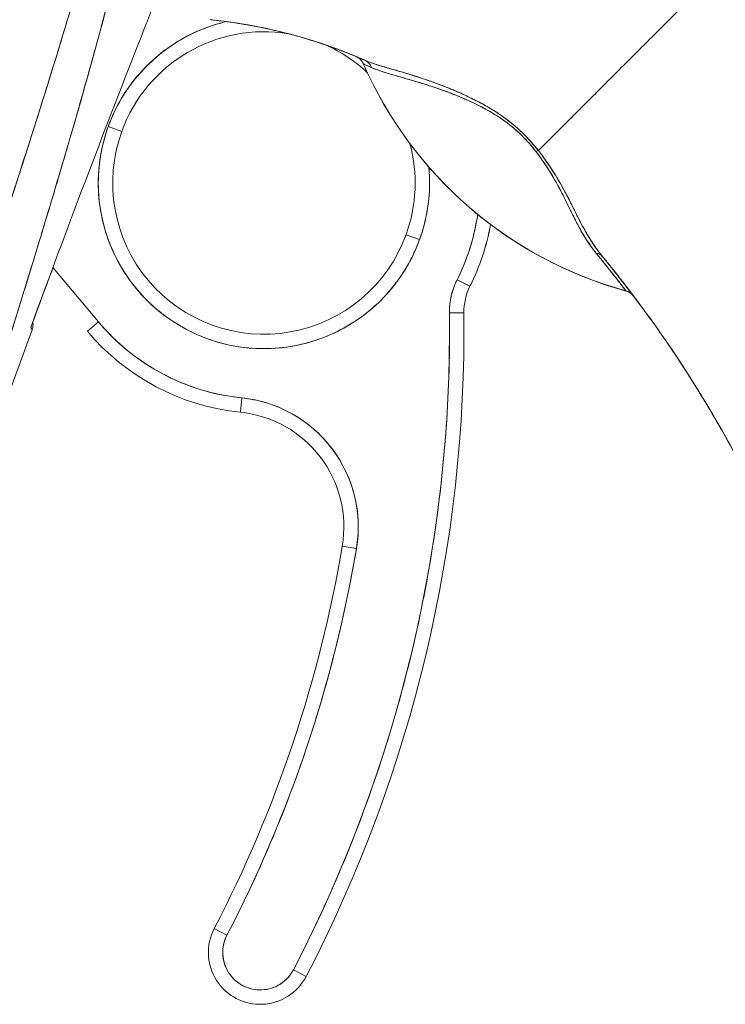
# Model space of a CAD drawing. Header units: inches. Extents: x 16 to 394, y 3 to 249.
# Tile 44 of 116: x 110.59 to 111.554, y 150.715 to 152.061. Entities that reach past the tile are written whole.
import ezdxf

# ---------------------------------------------------------------- set-up
doc = ezdxf.new("R2010")
doc.units = ezdxf.units.IN
doc.header["$LTSCALE"] = 24
doc.header["$MEASUREMENT"] = 0
doc.layers.add('Visible (ANSI)', color=7, linetype='Continuous', lineweight=5)

msp = doc.modelspace()

# ---------------------------------------------------------------- linework, layer by layer
at = {"layer": 'Visible (ANSI)'}
for p, q in [((111.0598, 152.0001), (111.0598, 152)), ((111.2236, 151.94), (111.2236, 151.94)), ((111.2236, 151.94), (111.2236, 151.94)), ((111.2238, 151.9446), (111.2238, 151.9446)), ((111.2238, 151.9446), (111.2238, 151.9446)), ((111.243, 151.9331), (111.243, 151.9331)), ((111.243, 151.9331), (111.243, 151.9331)), ((110.7109, 151.9147), (110.7294, 151.908)), ((110.7294, 151.908), (110.7109, 151.9147)), ((111.1179, 151.7668), (111.1364, 151.7601)), ((111.1364, 151.7601), (111.1179, 151.7668)), ((110.6976, 151.6475), (110.6352, 151.7218)), ((111.2053, 151.6964), (111.1877, 151.7052)), ((111.1877, 151.7052), (111.2053, 151.6964)), ((111.197, 151.6602), (111.1773, 151.6599)), ((111.1773, 151.6599), (111.197, 151.6602)), ((110.6976, 151.6475), (110.6825, 151.6348)), ((110.8915, 151.5241), (110.8936, 151.5437)), ((110.8936, 151.5437), (110.8915, 151.5241)), ((111.0308, 151.3413), (111.0502, 151.338)), ((111.0502, 151.338), (111.0308, 151.3413)), ((110.8557, 150.8186), (110.8732, 150.8095)), ((110.8732, 150.8095), (110.8557, 150.8186)), ((110.9815, 150.7532), (110.964, 150.7623)), ((110.964, 150.7623), (110.9815, 150.7532))]:
    msp.add_line(p, q, dxfattribs=at)
for centre, radius, start, end in [((110.9237, 151.8374), 0.2264, 103.044, 160.033), ((110.9237, 151.8374), 0.2264, 103.0434, 103.0436), ((110.9237, 151.8374), 0.2067, 80.657, 160.033), ((110.9237, 151.8374), 0.2067, 65.7213, 65.7233), ((110.9237, 151.8374), 0.2067, 46.794, 65.7172), ((111.0414, 151.992), 0.0201, 23.6684, 66.8216), ((111.0415, 151.9919), 0.0201, 23.6872, 66.7622), ((111.5646, 152.2213), 0.5512, 203.6748, 254.6399), ((110.9236, 151.8374), 0.2264, 44.9652, 44.9655), ((110.9237, 151.8374), 0.2264, 41.3876, 41.3991), ((110.9237, 151.8374), 0.2264, 160.033, 340.033), ((110.9237, 151.8374), 0.2067, 160.033, 340.033), ((110.9237, 151.8374), 0.2067, 340.033, 15.042), ((110.9237, 151.8374), 0.2264, 340.033, 5.5293), ((110.9237, 151.8374), 0.2953, 333.4032, 351.6402), ((110.9237, 151.8374), 0.3149, 333.4013, 349.6154), ((110.9237, 151.8374), 0.315, 333.4032, 349.6151), ((111.2757, 151.6612), 0.0984, 153.4032, 180.7341), ((111.2757, 151.6612), 0.0787, 153.4032, 180.7341), ((111.2757, 151.6612), 0.0787, 153.4032, 180.7341), ((111.4133, 151.6704), 0.0201, 38.5981, 74.6399), ((109.2837, 151.6356), 1.8937, 332.5366, 0.7341), ((109.2837, 151.6356), 1.9134, 332.5366, 0.7341), ((109.2837, 151.6356), 1.9134, 332.5366, 0.7341), ((110.9237, 151.8374), 0.2953, 220.033, 264.1461), ((125.3811, 146.1847), 15.748, 159.74434, 160.82859), ((110.9237, 151.8374), 0.315, 220.033, 264.1461), ((110.8755, 151.3675), 0.1772, 350.4361, 84.1461), ((110.8755, 151.3675), 0.1575, 350.4361, 84.1461), ((109.2837, 151.6356), 1.7717, 332.5366, 350.4361), ((109.2837, 151.6356), 1.7913, 332.5366, 350.4361), ((110.9186, 150.7859), 0.0709, 152.5366, 332.5366), ((110.9186, 150.7859), 0.0512, 152.5366, 332.5366)]:
    msp.add_arc(centre, radius, start, end, dxfattribs=at)
for centre, major_axis, ratio, start_param, end_param in [((110.841, 152.0445), (-0.1269, 0.012), 0.132886, 4.605159, 4.653284), ((112.3744, 151.4623), (-1.3253, 0.5482), 0.00001, 6.27124, 6.274865), ((111.0415, 151.9919), (0.0079, 0.0184), 0.999933, 5.531377, 6.283185), ((112.5, 151.4757), (-1.4402, 0.5244), 0.00001, 6.27208, 6.283193), ((111.5646, 152.2214), (0.5512, 0), 0.9998, 3.555085, 4.443895), ((111.5646, 152.2214), (-0.5512, 0), 0.9998, 0.413493, 1.302303), ((111.0531, 151.987), (0.008, 0.0184), 0.957286, 5.520704, 6.282764), ((111.0531, 151.987), (0.008, 0.0184), 0.957286, 5.520703, 6.282762), ((111.2855, 151.869), (-0.0159, -0.0123), 0.236605, 3.562809, 3.880149), ((111.2855, 151.869), (0.0159, 0.0123), 0.236623, 0.420958, 0.738353), ((111.3707, 151.7244), (0.0155, 0.0127), 0.762679, 0.000601, 0.630131), ((111.3707, 151.7244), (0.0155, 0.0127), 0.76268, 0.000589, 0.630116), ((111.413, 151.6707), (0.0157, 0.0125), 0.9995, 0, 0.628441), ((111.413, 151.6707), (0.0053, 0.0194), 0.999871, 5.655499, 6.283185), ((110.9761, 152.2843), (0.4425, -0.5945), 0.00001, 0.000043, 0.031395), ((111.413, 151.6707), (0.0157, 0.0125), 0.9995, 0, 0.628956), ((110.976, 152.2845), (0.4425, -0.5948), 0.00001, 6.251841, 6.283184)]:
    msp.add_ellipse(centre, major_axis=major_axis, ratio=ratio, start_param=start_param, end_param=end_param, dxfattribs=at)
for points, knots in [([(110.7822, 152.6038), (110.7704, 152.52), (110.7537, 152.4311), (110.7312, 152.3371), (110.7088, 152.2431), (110.6807, 152.1439), (110.649, 152.0398), (110.6172, 151.9358), (110.5819, 151.8267), (110.5453, 151.7128), (110.5088, 151.599), (110.471, 151.4804), (110.4312, 151.357)], [0, 0, 0, 0, 0.25, 0.25, 0.25, 0.5, 0.5, 0.5, 0.75, 0.75, 0.75, 1, 1, 1, 1]), ([(110.4312, 151.357), (110.4388, 151.3812), (110.4465, 151.4053), (110.4541, 151.4295), (110.4614, 151.4525), (110.4687, 151.4754), (110.4761, 151.4983), (110.4831, 151.5201), (110.4901, 151.542), (110.4971, 151.5638), (110.5039, 151.5847), (110.5106, 151.6055), (110.5173, 151.6264), (110.5238, 151.6463), (110.5302, 151.6662), (110.5367, 151.6862), (110.5429, 151.7053), (110.549, 151.7244), (110.5552, 151.7435), (110.5611, 151.7618), (110.5671, 151.7801), (110.573, 151.7985), (110.5786, 151.8161), (110.5843, 151.8337), (110.5899, 151.8514), (110.5954, 151.8684), (110.6008, 151.8854), (110.6062, 151.9024), (110.6114, 151.9188), (110.6166, 151.9352), (110.6217, 151.9516), (110.6244, 151.9602), (110.627, 151.9687), (110.6297, 151.9772), (110.632, 151.9846), (110.6343, 151.992), (110.6365, 151.9993), (110.6413, 152.0147), (110.646, 152.0302), (110.6507, 152.0456), (110.6552, 152.0605), (110.6597, 152.0755), (110.6642, 152.0905), (110.6685, 152.1051), (110.6728, 152.1197), (110.677, 152.1343), (110.6811, 152.1485), (110.6852, 152.1627), (110.6892, 152.177), (110.6931, 152.1909), (110.697, 152.2048), (110.7008, 152.2187), (110.7045, 152.2324), (110.7081, 152.246), (110.7117, 152.2596), (110.7152, 152.273), (110.7187, 152.2864), (110.7221, 152.2998), (110.7254, 152.313), (110.7286, 152.3261), (110.7318, 152.3393), (110.7349, 152.3523), (110.7379, 152.3653), (110.7409, 152.3783), (110.7438, 152.3911), (110.7466, 152.4039), (110.7493, 152.4167), (110.7521, 152.4294), (110.7547, 152.4421), (110.7572, 152.4547), (110.7597, 152.4673), (110.7621, 152.4798), (110.7644, 152.4924), (110.7667, 152.5048), (110.7689, 152.5173), (110.771, 152.5298), (110.7731, 152.5421), (110.775, 152.5545), (110.7769, 152.5669), (110.7788, 152.5792), (110.7805, 152.5915), (110.7822, 152.6038)], [0, 0, 0, 0, 0.058373, 0.058373, 0.058373, 0.113771, 0.113771, 0.113771, 0.166588, 0.166588, 0.166588, 0.217025, 0.217025, 0.217025, 0.265271, 0.265271, 0.265271, 0.311506, 0.311506, 0.311506, 0.355892, 0.355892, 0.355892, 0.398581, 0.398581, 0.398581, 0.439711, 0.439711, 0.439711, 0.479413, 0.479413, 0.479413, 0.5, 0.5, 0.5, 0.517807, 0.517807, 0.517807, 0.555021, 0.555021, 0.555021, 0.59116, 0.59116, 0.59116, 0.62632, 0.62632, 0.62632, 0.660593, 0.660593, 0.660593, 0.694065, 0.694065, 0.694065, 0.726815, 0.726815, 0.726815, 0.75892, 0.75892, 0.75892, 0.79045, 0.79045, 0.79045, 0.821471, 0.821471, 0.821471, 0.852043, 0.852043, 0.852043, 0.882223, 0.882223, 0.882223, 0.912065, 0.912065, 0.912065, 0.941613, 0.941613, 0.941613, 0.970914, 0.970914, 0.970914, 1, 1, 1, 1]), ([(110.8073, 152.6081), (110.8045, 152.5726), (110.8008, 152.5373), (110.7962, 152.5017), (110.7916, 152.4662), (110.7861, 152.4304), (110.7797, 152.394), (110.7734, 152.3576), (110.7661, 152.3205), (110.758, 152.2824), (110.7498, 152.2442), (110.7408, 152.205), (110.7307, 152.1642), (110.7207, 152.1234), (110.7097, 152.0811), (110.6976, 152.0367), (110.6855, 151.9922), (110.6724, 151.9457), (110.658, 151.8964), (110.6436, 151.8471), (110.628, 151.795), (110.6111, 151.7394), (110.5941, 151.6838), (110.5757, 151.6246), (110.5559, 151.561), (110.536, 151.4975), (110.5146, 151.4296), (110.492, 151.3575)], [0, 0, 0, 0, 0.111111, 0.111111, 0.111111, 0.222222, 0.222222, 0.222222, 0.333333, 0.333333, 0.333333, 0.444444, 0.444444, 0.444444, 0.555556, 0.555556, 0.555556, 0.666667, 0.666667, 0.666667, 0.777778, 0.777778, 0.777778, 0.888889, 0.888889, 0.888889, 1, 1, 1, 1]), ([(110.8073, 152.6081), (110.8064, 152.5959), (110.8053, 152.5836), (110.8041, 152.5711), (110.8029, 152.5588), (110.8016, 152.5464), (110.8001, 152.5338), (110.7987, 152.5214), (110.7972, 152.5089), (110.7955, 152.4963), (110.7939, 152.4837), (110.7921, 152.4711), (110.7902, 152.4583), (110.7883, 152.4457), (110.7863, 152.4329), (110.7842, 152.42), (110.7821, 152.4072), (110.7798, 152.3943), (110.7775, 152.3813), (110.7754, 152.3696), (110.7732, 152.3577), (110.7709, 152.3458), (110.7706, 152.3446), (110.7704, 152.3433), (110.7702, 152.342), (110.7676, 152.3289), (110.7649, 152.3156), (110.7622, 152.3022), (110.7594, 152.2888), (110.7565, 152.2753), (110.7535, 152.2617), (110.7505, 152.2481), (110.7474, 152.2344), (110.7442, 152.2205), (110.741, 152.2066), (110.7377, 152.1926), (110.7342, 152.1785), (110.7308, 152.1643), (110.7272, 152.1499), (110.7236, 152.1355), (110.7199, 152.1209), (110.7161, 152.1063), (110.7123, 152.0915), (110.7087, 152.078), (110.7051, 152.0644), (110.7014, 152.0508), (110.701, 152.0493), (110.7006, 152.0478), (110.7002, 152.0463), (110.6961, 152.0309), (110.6918, 152.0155), (110.6875, 151.9999), (110.6831, 151.984), (110.6786, 151.9681), (110.674, 151.952), (110.6694, 151.9357), (110.6646, 151.9192), (110.6598, 151.9026), (110.6549, 151.8857), (110.6499, 151.8686), (110.6448, 151.8514), (110.6396, 151.8339), (110.6343, 151.8163), (110.629, 151.7985), (110.6235, 151.7803), (110.6179, 151.7619), (110.6123, 151.7434), (110.6101, 151.7362), (110.6079, 151.7291), (110.6057, 151.7219), (110.6021, 151.71), (110.5984, 151.6981), (110.5947, 151.6861), (110.5886, 151.6663), (110.5825, 151.6464), (110.5762, 151.6263), (110.5698, 151.6057), (110.5633, 151.5849), (110.5567, 151.5639), (110.55, 151.5422), (110.5432, 151.5204), (110.5363, 151.4984), (110.5292, 151.4758), (110.522, 151.4529), (110.5147, 151.4298), (110.5072, 151.4059), (110.4996, 151.3818), (110.492, 151.3575)], [0, 0, 0, 0, 0.037382, 0.037382, 0.037382, 0.074234, 0.074234, 0.074234, 0.110636, 0.110636, 0.110636, 0.146671, 0.146671, 0.146671, 0.182417, 0.182417, 0.182417, 0.217957, 0.217957, 0.217957, 0.25, 0.25, 0.25, 0.253368, 0.253368, 0.253368, 0.288725, 0.288725, 0.288725, 0.324095, 0.324095, 0.324095, 0.359547, 0.359547, 0.359547, 0.39515, 0.39515, 0.39515, 0.430974, 0.430974, 0.430974, 0.467089, 0.467089, 0.467089, 0.5, 0.5, 0.5, 0.503564, 0.503564, 0.503564, 0.540473, 0.540473, 0.540473, 0.577897, 0.577897, 0.577897, 0.615918, 0.615918, 0.615918, 0.654622, 0.654622, 0.654622, 0.694093, 0.694093, 0.694093, 0.734423, 0.734423, 0.734423, 0.75, 0.75, 0.75, 0.775706, 0.775706, 0.775706, 0.818036, 0.818036, 0.818036, 0.861515, 0.861515, 0.861515, 0.906243, 0.906243, 0.906243, 0.952322, 0.952322, 0.952322, 1, 1, 1, 1]), ([(110.6049, 151.6399), (110.6303, 151.709), (110.6552, 151.7758), (110.6796, 151.8401), (110.704, 151.9043), (110.728, 151.9662), (110.7514, 152.0258), (110.7747, 152.0853), (110.7976, 152.1426), (110.8198, 152.1976)], [0, 0, 0, 0, 0.333333, 0.333333, 0.333333, 0.666667, 0.666667, 0.666667, 1, 1, 1, 1]), ([(111.5543, 152.1372), (111.547, 152.1298), (111.5394, 152.1223), (111.5319, 152.1147), (111.5239, 152.1067), (111.5158, 152.0987), (111.5078, 152.0907), (111.5054, 152.0883), (111.503, 152.0859), (111.5007, 152.0835), (111.4946, 152.0775), (111.4886, 152.0715), (111.4827, 152.0655), (111.4739, 152.0568), (111.4653, 152.0482), (111.4569, 152.0398), (111.4542, 152.0371), (111.4516, 152.0344), (111.4489, 152.0318), (111.4429, 152.0258), (111.437, 152.0199), (111.4312, 152.014), (111.4225, 152.0054), (111.4141, 151.997), (111.406, 151.9889), (111.4045, 151.9873), (111.4029, 151.9858), (111.4014, 151.9843), (111.3947, 151.9776), (111.3882, 151.9711), (111.382, 151.9648), (111.3781, 151.9609), (111.3743, 151.9571), (111.3706, 151.9534), (111.3669, 151.9497), (111.3632, 151.9461), (111.3597, 151.9425), (111.3561, 151.9389), (111.3527, 151.9355), (111.3493, 151.9321), (111.3459, 151.9287), (111.3427, 151.9255), (111.3395, 151.9223), (111.3344, 151.9172), (111.3295, 151.9124), (111.325, 151.9078), (111.3239, 151.9068), (111.3229, 151.9057), (111.3218, 151.9047), (111.3191, 151.902), (111.3165, 151.8994), (111.3141, 151.8969), (111.3116, 151.8945), (111.3092, 151.8921), (111.307, 151.8899), (111.3048, 151.8877), (111.3027, 151.8856), (111.3007, 151.8836), (111.3001, 151.883), (111.2994, 151.8823), (111.2988, 151.8817)], [0, 0, 0, 0, 0.070424, 0.070424, 0.070424, 0.144534, 0.144534, 0.144534, 0.166667, 0.166667, 0.166667, 0.223343, 0.223343, 0.223343, 0.306734, 0.306734, 0.306734, 0.333333, 0.333333, 0.333333, 0.393545, 0.393545, 0.393545, 0.482972, 0.482972, 0.482972, 0.5, 0.5, 0.5, 0.574383, 0.574383, 0.574383, 0.620537, 0.620537, 0.620537, 0.666667, 0.666667, 0.666667, 0.713018, 0.713018, 0.713018, 0.759127, 0.759127, 0.759127, 0.833333, 0.833333, 0.833333, 0.850626, 0.850626, 0.850626, 0.895889, 0.895889, 0.895889, 0.940848, 0.940848, 0.940848, 0.985537, 0.985537, 0.985537, 1, 1, 1, 1]), ([(111.2988, 151.8817), (111.2994, 151.8823), (111.3001, 151.883), (111.3007, 151.8836), (111.3027, 151.8856), (111.3048, 151.8877), (111.307, 151.8899), (111.3092, 151.8921), (111.3116, 151.8945), (111.3141, 151.8969), (111.3165, 151.8994), (111.3191, 151.902), (111.3218, 151.9047), (111.3229, 151.9057), (111.3239, 151.9068), (111.325, 151.9078), (111.3295, 151.9124), (111.3344, 151.9172), (111.3395, 151.9223), (111.3458, 151.9286), (111.3526, 151.9354), (111.3597, 151.9425), (111.3668, 151.9496), (111.3742, 151.957), (111.382, 151.9648), (111.3882, 151.9711), (111.3947, 151.9776), (111.4014, 151.9842), (111.4029, 151.9858), (111.4045, 151.9873), (111.406, 151.9889), (111.4141, 151.997), (111.4225, 152.0054), (111.4312, 152.014), (111.437, 152.0199), (111.4429, 152.0258), (111.4489, 152.0318), (111.4516, 152.0344), (111.4542, 152.0371), (111.4569, 152.0398), (111.4653, 152.0482), (111.4739, 152.0568), (111.4827, 152.0655), (111.4886, 152.0714), (111.4946, 152.0774), (111.5006, 152.0835), (111.503, 152.0859), (111.5054, 152.0883), (111.5078, 152.0907), (111.5158, 152.0986), (111.5239, 152.1067), (111.5319, 152.1147), (111.5394, 152.1223), (111.547, 152.1298), (111.5543, 152.1372)], [0, 0, 0, 0, 0.014459, 0.014459, 0.014459, 0.059137, 0.059137, 0.059137, 0.104088, 0.104088, 0.104088, 0.149345, 0.149345, 0.149345, 0.166667, 0.166667, 0.166667, 0.24084, 0.24084, 0.24084, 0.33319, 0.33319, 0.33319, 0.425633, 0.425633, 0.425633, 0.5, 0.5, 0.5, 0.517058, 0.517058, 0.517058, 0.606462, 0.606462, 0.606462, 0.666667, 0.666667, 0.666667, 0.693307, 0.693307, 0.693307, 0.776791, 0.776791, 0.776791, 0.833333, 0.833333, 0.833333, 0.855634, 0.855634, 0.855634, 0.929684, 0.929684, 0.929684, 1, 1, 1, 1]), ([(111.5543, 152.1372), (111.5634, 152.1048), (111.5718, 152.0723), (111.5796, 152.0401), (111.5875, 152.0077), (111.5949, 151.9756), (111.6018, 151.9437), (111.6088, 151.9117), (111.6153, 151.8801), (111.6217, 151.8488), (111.6281, 151.8175), (111.6342, 151.7866), (111.6404, 151.7561), (111.6465, 151.7256), (111.6526, 151.6955), (111.6589, 151.666), (111.6652, 151.6364), (111.6717, 151.6072), (111.6786, 151.5786), (111.6855, 151.55), (111.6928, 151.5218), (111.7007, 151.494), (111.7086, 151.4663), (111.7172, 151.439), (111.7266, 151.412)], [0, 0, 0, 0, 0.124961, 0.124961, 0.124961, 0.249967, 0.249967, 0.249967, 0.374972, 0.374972, 0.374972, 0.499978, 0.499978, 0.499978, 0.624983, 0.624983, 0.624983, 0.749989, 0.749989, 0.749989, 0.874994, 0.874994, 0.874994, 1, 1, 1, 1]), ([(110.7109, 151.9147), (110.7157, 151.928), (110.7216, 151.9405), (110.7287, 151.9525), (110.7358, 151.9644), (110.744, 151.9758), (110.7531, 151.9863), (110.7623, 151.9968), (110.7725, 152.0065), (110.7834, 152.0151), (110.7943, 152.0238), (110.8061, 152.0314), (110.8184, 152.0379), (110.8308, 152.0444), (110.8438, 152.0497), (110.8571, 152.0538), (110.8622, 152.0554), (110.8674, 152.0568), (110.8726, 152.058)], [0, 0, 0, 0, 0.0588235, 0.0588235, 0.0588235, 0.1176471, 0.1176471, 0.1176471, 0.1764706, 0.1764706, 0.1764706, 0.2352941, 0.2352941, 0.2352941, 0.2941176, 0.2941176, 0.2941176, 0.3166736, 0.3166736, 0.3166736, 0.3166736]), ([(110.8562, 152.0599), (110.8911, 152.0561), (110.926, 152.0497), (110.9603, 152.0406), (110.9946, 152.0315), (111.0283, 152.0197), (111.0611, 152.0054)], [0, 0, 0, 0, 0.5, 0.5, 0.5, 1, 1, 1, 1]), ([(111.0611, 152.0054), (111.0607, 152.0056), (111.0602, 152.0058), (111.0597, 152.006), (111.0398, 152.0146), (111.0195, 152.0224), (110.999, 152.0291), (110.9785, 152.0358), (110.9577, 152.0416), (110.9368, 152.0464), (110.9158, 152.0512), (110.8947, 152.055), (110.8735, 152.0578), (110.8677, 152.0586), (110.8619, 152.0593), (110.8562, 152.0599)], [0, 0, 0, 0, 0.007361, 0.007361, 0.007361, 0.310645, 0.310645, 0.310645, 0.613929, 0.613929, 0.613929, 0.917213, 0.917213, 0.917213, 1, 1, 1, 1]), ([(111.0599, 152), (111.0599, 152), (111.0602, 151.9998), (111.0607, 151.9996), (111.0615, 151.9993), (111.0627, 151.9987), (111.0644, 151.998), (111.0662, 151.9972), (111.0684, 151.9962), (111.0711, 151.995)], [0, 0, 0, 0, 0.250608, 0.250608, 0.250608, 0.616926, 0.616926, 0.616926, 1, 1, 1, 1]), ([(111.0599, 152), (111.06, 151.9999), (111.0604, 151.9997), (111.0613, 151.9994), (111.0621, 151.999), (111.0634, 151.9984), (111.0651, 151.9977), (111.0667, 151.997), (111.0687, 151.9961), (111.0711, 151.995)], [0, 0, 0, 0, 0.333333, 0.333333, 0.333333, 0.666667, 0.666667, 0.666667, 1, 1, 1, 1]), ([(111.2988, 151.8817), (111.2925, 151.8899), (111.2853, 151.898), (111.2771, 151.9059), (111.269, 151.9137), (111.2599, 151.9213), (111.25, 151.9283), (111.2496, 151.9286), (111.2491, 151.9289), (111.2487, 151.9292), (111.2392, 151.9359), (111.229, 151.942), (111.2183, 151.9476), (111.2169, 151.9483), (111.2155, 151.9491), (111.2141, 151.9498), (111.2054, 151.9543), (111.1964, 151.9585), (111.1873, 151.9624), (111.1862, 151.9629), (111.1851, 151.9634), (111.1839, 151.9639), (111.1818, 151.9648), (111.1797, 151.9656), (111.1776, 151.9665), (111.1679, 151.9705), (111.1582, 151.9741), (111.1486, 151.9774), (111.1483, 151.9775), (111.1481, 151.9776), (111.1478, 151.9777), (111.1396, 151.9806), (111.1315, 151.9832), (111.1236, 151.9856), (111.1231, 151.9858), (111.1227, 151.9859), (111.1223, 151.986), (111.1196, 151.9868), (111.1169, 151.9876), (111.1143, 151.9884), (111.1109, 151.9894), (111.1076, 151.9904), (111.1043, 151.9914), (111.099, 151.9929), (111.0938, 151.9944), (111.089, 151.9958), (111.087, 151.9964), (111.0851, 151.997), (111.0832, 151.9976), (111.0811, 151.9982), (111.0791, 151.9989), (111.0772, 151.9995), (111.0709, 152.0015), (111.0656, 152.0034), (111.0611, 152.0054)], [0, 0, 0, 0, 0.125, 0.125, 0.125, 0.25, 0.25, 0.25, 0.255535, 0.255535, 0.255535, 0.375, 0.375, 0.375, 0.39094, 0.39094, 0.39094, 0.487767, 0.487767, 0.487767, 0.5, 0.5, 0.5, 0.522422, 0.522422, 0.522422, 0.625, 0.625, 0.625, 0.628055, 0.628055, 0.628055, 0.715688, 0.715688, 0.715688, 0.720466, 0.720466, 0.720466, 0.75, 0.75, 0.75, 0.787783, 0.787783, 0.787783, 0.849243, 0.849243, 0.849243, 0.875, 0.875, 0.875, 0.903965, 0.903965, 0.903965, 1, 1, 1, 1]), ([(111.2988, 151.8817), (111.2929, 151.8892), (111.2863, 151.8967), (111.2794, 151.9036), (111.2781, 151.9049), (111.2769, 151.9061), (111.2756, 151.9073), (111.2684, 151.9141), (111.2609, 151.9204), (111.2528, 151.9263), (111.2515, 151.9273), (111.2502, 151.9282), (111.2489, 151.9291), (111.2416, 151.9342), (111.2338, 151.939), (111.2258, 151.9435), (111.2233, 151.9449), (111.2207, 151.9463), (111.2181, 151.9477), (111.2124, 151.9507), (111.2065, 151.9536), (111.2006, 151.9564), (111.1953, 151.9589), (111.1901, 151.9612), (111.1848, 151.9635), (111.1821, 151.9646), (111.1795, 151.9657), (111.1769, 151.9668), (111.1686, 151.9701), (111.1604, 151.9733), (111.1522, 151.9762), (111.1516, 151.9764), (111.1511, 151.9766), (111.1505, 151.9768), (111.1427, 151.9795), (111.1349, 151.9821), (111.1273, 151.9845), (111.1238, 151.9855), (111.1204, 151.9866), (111.1171, 151.9876), (111.1135, 151.9887), (111.1099, 151.9897), (111.1064, 151.9907), (111.1009, 151.9924), (111.0956, 151.9939), (111.0904, 151.9954), (111.0891, 151.9958), (111.0877, 151.9962), (111.0864, 151.9966), (111.0835, 151.9975), (111.0807, 151.9983), (111.078, 151.9992), (111.0747, 152.0003), (111.0715, 152.0014), (111.0684, 152.0025), (111.0659, 152.0034), (111.0634, 152.0044), (111.0611, 152.0054)], [0, 0, 0, 0, 0.106229, 0.106229, 0.106229, 0.125, 0.125, 0.125, 0.232823, 0.232823, 0.232823, 0.25, 0.25, 0.25, 0.345204, 0.345204, 0.345204, 0.375, 0.375, 0.375, 0.441581, 0.441581, 0.441581, 0.5, 0.5, 0.5, 0.528868, 0.528868, 0.528868, 0.618969, 0.618969, 0.618969, 0.625, 0.625, 0.625, 0.711204, 0.711204, 0.711204, 0.75, 0.75, 0.75, 0.791698, 0.791698, 0.791698, 0.857612, 0.857612, 0.857612, 0.875, 0.875, 0.875, 0.912763, 0.912763, 0.912763, 0.959824, 0.959824, 0.959824, 1, 1, 1, 1]), ([(111.0711, 151.995), (111.0731, 151.994), (111.0753, 151.9931), (111.0777, 151.9923), (111.0804, 151.9913), (111.0833, 151.9903), (111.0865, 151.9893), (111.0901, 151.9881), (111.0939, 151.987), (111.098, 151.9858), (111.1005, 151.9851), (111.1031, 151.9844), (111.1057, 151.9836), (111.1081, 151.9829), (111.1105, 151.9822), (111.113, 151.9815), (111.1191, 151.9798), (111.1256, 151.9779), (111.1326, 151.9758), (111.1399, 151.9736), (111.1478, 151.9711), (111.1561, 151.9684), (111.1569, 151.9681), (111.1576, 151.9679), (111.1585, 151.9676), (111.1652, 151.9653), (111.1722, 151.9628), (111.1795, 151.96), (111.1867, 151.9572), (111.1943, 151.9541), (111.202, 151.9506), (111.2099, 151.9471), (111.2179, 151.9432), (111.2261, 151.9387), (111.2262, 151.9386), (111.2264, 151.9385), (111.2266, 151.9384), (111.2349, 151.9338), (111.2435, 151.9287), (111.2518, 151.9227), (111.2557, 151.9199), (111.2595, 151.917), (111.2633, 151.9139), (111.268, 151.91), (111.2726, 151.9058), (111.277, 151.9014), (111.2836, 151.8948), (111.2897, 151.8878), (111.2953, 151.8806)], [0, 0, 0, 0, 0.060401, 0.060401, 0.060401, 0.128439, 0.128439, 0.128439, 0.204371, 0.204371, 0.204371, 0.25, 0.25, 0.25, 0.289854, 0.289854, 0.289854, 0.38726, 0.38726, 0.38726, 0.490155, 0.490155, 0.490155, 0.5, 0.5, 0.5, 0.582487, 0.582487, 0.582487, 0.665027, 0.665027, 0.665027, 0.748353, 0.748353, 0.748353, 0.75, 0.75, 0.75, 0.835339, 0.835339, 0.835339, 0.875, 0.875, 0.875, 0.925032, 0.925032, 0.925032, 1, 1, 1, 1]), ([(111.0711, 151.995), (111.0748, 151.9933), (111.0794, 151.9915), (111.0853, 151.9896), (111.0911, 151.9877), (111.0981, 151.9858), (111.1065, 151.9834), (111.1149, 151.981), (111.1248, 151.9782), (111.1348, 151.9752), (111.1449, 151.9722), (111.1551, 151.9688), (111.1654, 151.9652), (111.1756, 151.9615), (111.1859, 151.9575), (111.196, 151.9531), (111.2062, 151.9488), (111.2161, 151.9441), (111.2257, 151.9389), (111.2353, 151.9337), (111.2445, 151.928), (111.253, 151.9218), (111.2616, 151.9156), (111.2694, 151.9089), (111.2765, 151.9019), (111.2836, 151.895), (111.2898, 151.8879), (111.2953, 151.8806)], [0, 0, 0, 0, 0.111111, 0.111111, 0.111111, 0.222222, 0.222222, 0.222222, 0.333333, 0.333333, 0.333333, 0.444444, 0.444444, 0.444444, 0.555556, 0.555556, 0.555556, 0.666667, 0.666667, 0.666667, 0.777778, 0.777778, 0.777778, 0.888889, 0.888889, 0.888889, 1, 1, 1, 1]), ([(111.1364, 151.7601), (111.1316, 151.7469), (111.1257, 151.7344), (111.1186, 151.7224), (111.1116, 151.7104), (111.1034, 151.6991), (111.0942, 151.6885), (111.085, 151.678), (111.0749, 151.6684), (111.0639, 151.6597), (111.053, 151.6511), (111.0412, 151.6435), (111.0289, 151.637), (111.0165, 151.6305), (111.0036, 151.6252), (110.9902, 151.6211), (110.9769, 151.617), (110.9632, 151.6141), (110.9493, 151.6125), (110.9355, 151.6109), (110.9215, 151.6106), (110.9076, 151.6116), (110.8937, 151.6126), (110.8798, 151.6149), (110.8663, 151.6184), (110.8528, 151.622), (110.8397, 151.6267), (110.8271, 151.6327), (110.8144, 151.6387), (110.8024, 151.6458), (110.7911, 151.6539), (110.7798, 151.6621), (110.7692, 151.6713), (110.7596, 151.6814), (110.75, 151.6916), (110.7413, 151.7026), (110.7337, 151.7143), (110.7261, 151.726), (110.7196, 151.7384), (110.7143, 151.7513), (110.709, 151.7642), (110.7049, 151.7776), (110.7021, 151.7912), (110.6992, 151.8049), (110.6976, 151.8188), (110.6973, 151.8327), (110.6971, 151.8467), (110.6981, 151.8607), (110.7003, 151.8744), (110.7026, 151.8881), (110.7061, 151.9015), (110.7109, 151.9147)], [0, 0, 0, 0, 0.058824, 0.058824, 0.058824, 0.117647, 0.117647, 0.117647, 0.176471, 0.176471, 0.176471, 0.235294, 0.235294, 0.235294, 0.294118, 0.294118, 0.294118, 0.352941, 0.352941, 0.352941, 0.411765, 0.411765, 0.411765, 0.470588, 0.470588, 0.470588, 0.529412, 0.529412, 0.529412, 0.588235, 0.588235, 0.588235, 0.647059, 0.647059, 0.647059, 0.705882, 0.705882, 0.705882, 0.764706, 0.764706, 0.764706, 0.823529, 0.823529, 0.823529, 0.882353, 0.882353, 0.882353, 0.941176, 0.941176, 0.941176, 1, 1, 1, 1]), ([(111.2953, 151.8806), (111.3014, 151.8727), (111.307, 151.8646), (111.3121, 151.8567), (111.3186, 151.8464), (111.3243, 151.8363), (111.3294, 151.8266), (111.3336, 151.8186), (111.3374, 151.8108), (111.3411, 151.8033), (111.3422, 151.8011), (111.3433, 151.7989), (111.3444, 151.7967), (111.3493, 151.7868), (111.3541, 151.7774), (111.3591, 151.7687), (111.3647, 151.759), (111.3707, 151.75), (111.3776, 151.7417)], [0, 0, 0, 0, 0.148428, 0.148428, 0.148428, 0.340764, 0.340764, 0.340764, 0.5, 0.5, 0.5, 0.546721, 0.546721, 0.546721, 0.762825, 0.762825, 0.762825, 1, 1, 1, 1]), ([(111.2953, 151.8806), (111.3034, 151.8701), (111.311, 151.8589), (111.318, 151.8472), (111.325, 151.8355), (111.3314, 151.8233), (111.3373, 151.8113), (111.3431, 151.7993), (111.3485, 151.7874), (111.355, 151.7757), (111.3616, 151.764), (111.3692, 151.7525), (111.3776, 151.7417)], [0, 0, 0, 0, 0.25, 0.25, 0.25, 0.5, 0.5, 0.5, 0.75, 0.75, 0.75, 1, 1, 1, 1]), ([(111.3863, 151.7372), (111.3839, 151.74), (111.3817, 151.7429), (111.3795, 151.7459), (111.3771, 151.7492), (111.3748, 151.7525), (111.3726, 151.7559), (111.3705, 151.7591), (111.3685, 151.7623), (111.3666, 151.7655), (111.3664, 151.7659), (111.3662, 151.7663), (111.3659, 151.7666), (111.3636, 151.7705), (111.3614, 151.7745), (111.3593, 151.7784), (111.3569, 151.7828), (111.3546, 151.7873), (111.3524, 151.7917), (111.3519, 151.7927), (111.3513, 151.7937), (111.3508, 151.7948), (111.3488, 151.7989), (111.3467, 151.8029), (111.3447, 151.807), (111.3435, 151.8093), (111.3424, 151.8116), (111.3412, 151.8139), (111.3395, 151.8173), (111.3377, 151.8206), (111.336, 151.824), (111.3356, 151.8246), (111.3353, 151.8252), (111.335, 151.8259), (111.3302, 151.8347), (111.3251, 151.8434), (111.3196, 151.8523), (111.3194, 151.8525), (111.3193, 151.8527), (111.3192, 151.8529), (111.3131, 151.8625), (111.3063, 151.8722), (111.2988, 151.8817)], [0, 0, 0, 0, 0.062727, 0.062727, 0.062727, 0.133158, 0.133158, 0.133158, 0.2, 0.2, 0.2, 0.2074, 0.2074, 0.2074, 0.288525, 0.288525, 0.288525, 0.378924, 0.378924, 0.378924, 0.4, 0.4, 0.4, 0.483407, 0.483407, 0.483407, 0.530937, 0.530937, 0.530937, 0.6, 0.6, 0.6, 0.612912, 0.612912, 0.612912, 0.795849, 0.795849, 0.795849, 0.8, 0.8, 0.8, 1, 1, 1, 1]), ([(111.3863, 151.7372), (111.3788, 151.7462), (111.3725, 151.7556), (111.3668, 151.7651), (111.3652, 151.7678), (111.3637, 151.7705), (111.3622, 151.7732), (111.3583, 151.7802), (111.3547, 151.7872), (111.3511, 151.7942), (111.3484, 151.7996), (111.3457, 151.8051), (111.3429, 151.8105), (111.3404, 151.8155), (111.3378, 151.8205), (111.3352, 151.8254), (111.3312, 151.8329), (111.3269, 151.8403), (111.3225, 151.8475), (111.3206, 151.8507), (111.3186, 151.8538), (111.3166, 151.8568), (111.3109, 151.8655), (111.3049, 151.8739), (111.2988, 151.8817)], [0, 0, 0, 0, 0.195442, 0.195442, 0.195442, 0.25, 0.25, 0.25, 0.391676, 0.391676, 0.391676, 0.5, 0.5, 0.5, 0.599609, 0.599609, 0.599609, 0.75, 0.75, 0.75, 0.814803, 0.814803, 0.814803, 1, 1, 1, 1]), ([(111.149, 151.8592), (111.1495, 151.8536), (111.1499, 151.8479), (111.15, 151.8421), (111.1503, 151.8282), (111.1493, 151.8142), (111.147, 151.8005), (111.1447, 151.7868), (111.1412, 151.7734), (111.1364, 151.7601)], [0.858267, 0.858267, 0.858267, 0.858267, 0.8823529, 0.8823529, 0.8823529, 0.9411765, 0.9411765, 0.9411765, 1, 1, 1, 1]), ([(111.3104, 151.866), (111.3127, 151.8627), (111.315, 151.8594), (111.3172, 151.856), (111.3173, 151.8559), (111.3173, 151.8557), (111.3174, 151.8556)], [0.12003496, 0.12003496, 0.12003496, 0.12003496, 0.19186179, 0.19186179, 0.19186179, 0.19496186, 0.19496186, 0.19496186, 0.19496186]), ([(111.3249, 151.8436), (111.325, 151.8435), (111.325, 151.8434), (111.325, 151.8434), (111.3277, 151.8389), (111.3303, 151.8343), (111.3328, 151.8298), (111.3329, 151.8297), (111.3329, 151.8296), (111.333, 151.8295)], [0.27869705, 0.27869705, 0.27869705, 0.27869705, 0.27990407, 0.27990407, 0.27990407, 0.37245963, 0.37245963, 0.37245963, 0.37427268, 0.37427268, 0.37427268, 0.37427268]), ([(111.3391, 151.818), (111.3396, 151.8171), (111.3401, 151.8161), (111.3406, 151.8152), (111.3407, 151.8148), (111.3409, 151.8145), (111.3411, 151.8142)], [0.45095955, 0.45095955, 0.45095955, 0.45095955, 0.46996877, 0.46996877, 0.46996877, 0.4767567, 0.4767567, 0.4767567, 0.4767567]), ([(111.1877, 151.7052), (111.1939, 151.7176), (111.1992, 151.7303), (111.2036, 151.7434), (111.208, 151.7565), (111.2115, 151.7701), (111.214, 151.7837), (111.2147, 151.7873), (111.2153, 151.7909), (111.2158, 151.7945)], [0, 0, 0, 0, 0.3333333, 0.3333333, 0.3333333, 0.6666667, 0.6666667, 0.6666667, 0.7549108, 0.7549108, 0.7549108, 0.7549108]), ([(111.3584, 151.7699), (111.3583, 151.7702), (111.3581, 151.7705), (111.3579, 151.7708), (111.355, 151.7759), (111.3522, 151.7812), (111.3494, 151.7867), (111.3479, 151.7897), (111.3464, 151.7926), (111.3449, 151.7957)], [0.2471001, 0.2471001, 0.2471001, 0.2471001, 0.2541667, 0.2541667, 0.2541667, 0.3791297, 0.3791297, 0.3791297, 0.4452911, 0.4452911, 0.4452911, 0.4452911]), ([(111.3669, 151.7649), (111.3697, 151.7603), (111.3726, 151.7557), (111.3757, 151.7512), (111.3775, 151.7486), (111.3794, 151.7459), (111.3814, 151.7433)], [0.8062662, 0.8062662, 0.8062662, 0.8062662, 0.9006981, 0.9006981, 0.9006981, 0.9558439, 0.9558439, 0.9558439, 0.9558439]), ([(111.3776, 151.7417), (111.3867, 151.7306), (111.3944, 151.721), (111.4005, 151.7132), (111.4068, 151.7052), (111.4115, 151.6991), (111.4144, 151.6952), (111.4167, 151.6923), (111.418, 151.6905), (111.4184, 151.6901)], [0, 0, 0, 0, 0.353142, 0.353142, 0.353142, 0.719555, 0.719555, 0.719555, 1, 1, 1, 1]), ([(111.3776, 151.7417), (111.3859, 151.7316), (111.393, 151.7227), (111.3989, 151.7152), (111.4048, 151.7077), (111.4095, 151.7016), (111.4128, 151.6974), (111.4161, 151.6931), (111.4179, 151.6907), (111.4184, 151.6901)], [0, 0, 0, 0, 0.333333, 0.333333, 0.333333, 0.666667, 0.666667, 0.666667, 1, 1, 1, 1]), ([(111.3863, 151.7372), (111.4097, 151.7086), (111.4321, 151.6794), (111.4535, 151.6496), (111.4749, 151.6198), (111.4953, 151.5894), (111.5147, 151.5583), (111.534, 151.5271), (111.5524, 151.4954), (111.5698, 151.4629), (111.5872, 151.4304), (111.6036, 151.3972), (111.619, 151.3633)], [0, 0, 0, 0, 0.25, 0.25, 0.25, 0.5, 0.5, 0.5, 0.75, 0.75, 0.75, 1, 1, 1, 1]), ([(111.619, 151.3633), (111.6085, 151.3865), (111.5975, 151.4093), (111.5861, 151.4318), (111.5746, 151.4543), (111.5627, 151.4765), (111.5503, 151.4984), (111.5379, 151.5202), (111.525, 151.5418), (111.5117, 151.563), (111.4984, 151.5842), (111.4846, 151.6051), (111.4704, 151.6257), (111.4561, 151.6463), (111.4414, 151.6666), (111.4262, 151.6866), (111.4132, 151.7037), (111.3999, 151.7205), (111.3863, 151.7372)], [0, 0, 0, 0, 0.17088, 0.17088, 0.17088, 0.34176, 0.34176, 0.34176, 0.51264, 0.51264, 0.51264, 0.68352, 0.68352, 0.68352, 0.8544, 0.8544, 0.8544, 1, 1, 1, 1]), ([(111.619, 151.3633), (111.604, 151.3963), (111.5879, 151.429), (111.5539, 151.4927), (111.5359, 151.5239), (111.4803, 151.6138), (111.4399, 151.6707), (111.3965, 151.7246)], [0, 0, 0, 0, 0.276985, 0.276985, 0.55176, 0.55176, 1.089724, 1.089724, 1.089724, 1.089724]), ([(111.4103, 151.7007), (111.41, 151.7011), (111.4097, 151.7014), (111.4094, 151.7018), (111.4065, 151.7055), (111.4029, 151.7102), (111.3986, 151.7156)], [0.4214835, 0.4214835, 0.4214835, 0.4214835, 0.4454827, 0.4454827, 0.4454827, 0.6820774, 0.6820774, 0.6820774, 0.6820774]), ([(111.1773, 151.6599), (111.1772, 151.6651), (111.1776, 151.6703), (111.1783, 151.6755), (111.1791, 151.6806), (111.1803, 151.6858), (111.1818, 151.6908), (111.1834, 151.6958), (111.1854, 151.7006), (111.1877, 151.7052)], [0, 0, 0, 0, 0.333333, 0.333333, 0.333333, 0.666667, 0.666667, 0.666667, 1, 1, 1, 1]), ([(111.4184, 151.6901), (111.4182, 151.6903), (111.4177, 151.691), (111.4169, 151.6921), (111.4166, 151.6925), (111.4162, 151.693), (111.4158, 151.6935)], [0, 0, 0, 0, 0.1580503, 0.1580503, 0.1580503, 0.2210478, 0.2210478, 0.2210478, 0.2210478]), ([(110.964, 150.7623), (110.9879, 150.8083), (111.0099, 150.8551), (111.0299, 150.9028), (111.0499, 150.9505), (111.068, 150.9991), (111.0841, 151.0484), (111.1002, 151.0976), (111.1142, 151.1475), (111.1262, 151.1979), (111.1381, 151.2483), (111.148, 151.2992), (111.1558, 151.3504), (111.1636, 151.4016), (111.1693, 151.4532), (111.1729, 151.5048), (111.1765, 151.5564), (111.1779, 151.6081), (111.1773, 151.6599)], [0, 0, 0, 0, 0.166667, 0.166667, 0.166667, 0.333333, 0.333333, 0.333333, 0.5, 0.5, 0.5, 0.666667, 0.666667, 0.666667, 0.833333, 0.833333, 0.833333, 1, 1, 1, 1]), ([(110.6078, 151.6475), (110.6078, 151.6471), (110.6079, 151.6466), (110.6082, 151.6448), (110.6082, 151.6433), (110.6079, 151.6401), (110.6075, 151.6384), (110.6069, 151.6368)], [0.3274443, 0.3274443, 0.3274443, 0.3274443, 0.33181691, 0.33181691, 0.34387897, 0.34387897, 0.35702841, 0.35702841, 0.35702841, 0.35702841]), ([(110.6976, 151.6475), (110.7074, 151.6359), (110.7179, 151.6251), (110.7293, 151.6151), (110.7407, 151.6052), (110.7529, 151.596), (110.7658, 151.5879), (110.7786, 151.5798), (110.7921, 151.5727), (110.806, 151.5666), (110.82, 151.5606), (110.8344, 151.5556), (110.849, 151.5517), (110.8637, 151.5479), (110.8785, 151.5452), (110.8936, 151.5437)], [0, 0, 0, 0, 0.2, 0.2, 0.2, 0.4, 0.4, 0.4, 0.6, 0.6, 0.6, 0.8, 0.8, 0.8, 1, 1, 1, 1]), ([(110.6069, 151.6368), (110.6069, 151.6368), (110.6069, 151.6368), (110.6069, 151.6369), (110.6069, 151.6369), (110.6063, 151.6379), (110.6049, 151.6399)], [0.4940315, 0.4940315, 0.4940315, 0.4940315, 0.5027333, 0.5027333, 0.5027333, 1, 1, 1, 1]), ([(110.6069, 151.6368), (110.6069, 151.6368), (110.6069, 151.637), (110.6067, 151.6372), (110.6064, 151.6377), (110.6058, 151.6386), (110.6049, 151.6399)], [0.4940055, 0.4940055, 0.4940055, 0.4940055, 0.6666667, 0.6666667, 0.6666667, 1, 1, 1, 1]), ([(110.8936, 151.5437), (110.9043, 151.5426), (110.9147, 151.5405), (110.925, 151.5376), (110.9353, 151.5346), (110.9453, 151.5306), (110.955, 151.5258), (110.9646, 151.521), (110.9737, 151.5153), (110.9823, 151.5088), (110.9909, 151.5023), (110.9988, 151.4951), (111.0061, 151.4872), (111.0134, 151.4792), (111.0199, 151.4707), (111.0256, 151.4615), (111.0313, 151.4524), (111.0362, 151.4428), (111.0401, 151.4328), (111.0441, 151.4229), (111.0472, 151.4125), (111.0492, 151.402), (111.0513, 151.3914), (111.0525, 151.3807), (111.0526, 151.37), (111.0528, 151.3593), (111.052, 151.3487), (111.0502, 151.338)], [0, 0, 0, 0, 0.111111, 0.111111, 0.111111, 0.222222, 0.222222, 0.222222, 0.333333, 0.333333, 0.333333, 0.444444, 0.444444, 0.444444, 0.555556, 0.555556, 0.555556, 0.666667, 0.666667, 0.666667, 0.777778, 0.777778, 0.777778, 0.888889, 0.888889, 0.888889, 1, 1, 1, 1]), ([(111.0502, 151.338), (111.0424, 151.292), (111.0329, 151.2464), (111.0216, 151.2012), (111.0103, 151.156), (110.9972, 151.1111), (110.9824, 151.0668), (110.9676, 151.0226), (110.951, 150.9789), (110.9328, 150.936), (110.9146, 150.8931), (110.8947, 150.8509), (110.8732, 150.8095)], [0, 0, 0, 0, 0.25, 0.25, 0.25, 0.5, 0.5, 0.5, 0.75, 0.75, 0.75, 1, 1, 1, 1]), ([(110.8732, 150.8095), (110.8711, 150.8055), (110.8696, 150.8013), (110.8687, 150.797), (110.8677, 150.7927), (110.8673, 150.7882), (110.8675, 150.7837), (110.8677, 150.7792), (110.8685, 150.7748), (110.8698, 150.7705), (110.8712, 150.7663), (110.8731, 150.7622), (110.8755, 150.7584), (110.8779, 150.7546), (110.8808, 150.7512), (110.8841, 150.7482), (110.8874, 150.7451), (110.891, 150.7426), (110.895, 150.7405), (110.899, 150.7384), (110.9032, 150.7369), (110.9076, 150.7359), (110.9119, 150.735), (110.9164, 150.7346), (110.9209, 150.7348), (110.9254, 150.735), (110.9298, 150.7358), (110.9341, 150.7371), (110.9383, 150.7385), (110.9424, 150.7404), (110.9462, 150.7428), (110.9499, 150.7452), (110.9534, 150.7481), (110.9564, 150.7514), (110.9594, 150.7547), (110.9619, 150.7583), (110.964, 150.7623)], [0, 0, 0, 0, 0.083333, 0.083333, 0.083333, 0.166667, 0.166667, 0.166667, 0.25, 0.25, 0.25, 0.333333, 0.333333, 0.333333, 0.416667, 0.416667, 0.416667, 0.5, 0.5, 0.5, 0.583333, 0.583333, 0.583333, 0.666667, 0.666667, 0.666667, 0.75, 0.75, 0.75, 0.833333, 0.833333, 0.833333, 0.916667, 0.916667, 0.916667, 1, 1, 1, 1])]:
    msp.add_open_spline(points, degree=3, knots=knots, dxfattribs=at)
for points in [[(110.8726, 152.058), (110.8726, 152.058), (110.8726, 152.058), (110.8726, 152.058)], [(111.0559, 152.0076), (111.0007, 152.0312), (110.9428, 152.0474), (110.8857, 152.0561)], [(110.9682, 152.0384), (110.996, 152.0307), (111.0229, 152.0214), (111.0497, 152.0102)], [(111.0497, 152.0102), (111.0495, 152.0103), (111.0493, 152.0104), (111.0492, 152.0105)], [(111.0611, 152.0054), (111.0591, 152.0062), (111.0574, 152.007), (111.0559, 152.0076)], [(111.0838, 151.9974), (111.0838, 151.9974), (111.0838, 151.9974), (111.0838, 151.9974)], [(111.0935, 151.9871), (111.0935, 151.9871), (111.0935, 151.9871), (111.0935, 151.9871)], [(111.3965, 151.7246), (111.3933, 151.7285), (111.3899, 151.7327), (111.3863, 151.7372)], [(111.3966, 151.7244), (111.3934, 151.7285), (111.3899, 151.7327), (111.3863, 151.7372)], [(110.6353, 151.7217), (110.6262, 151.6972), (110.617, 151.6724), (110.6078, 151.6473)], [(111.4173, 151.6982), (111.4155, 151.7005), (111.4136, 151.703), (111.4114, 151.7058)], [(110.6057, 151.642), (110.6055, 151.6413), (110.6052, 151.6406), (110.6049, 151.6399)], [(110.6051, 151.6398), (110.6051, 151.6397), (110.6051, 151.6397), (110.605, 151.6397)], [(110.605, 151.6397), (110.605, 151.6397), (110.605, 151.6397), (110.605, 151.6397)], [(110.605, 151.6397), (110.605, 151.6397), (110.605, 151.6397), (110.605, 151.6397)]]:
    msp.add_open_spline(points, degree=3, dxfattribs=at)

doc.saveas('drawing.dxf')
